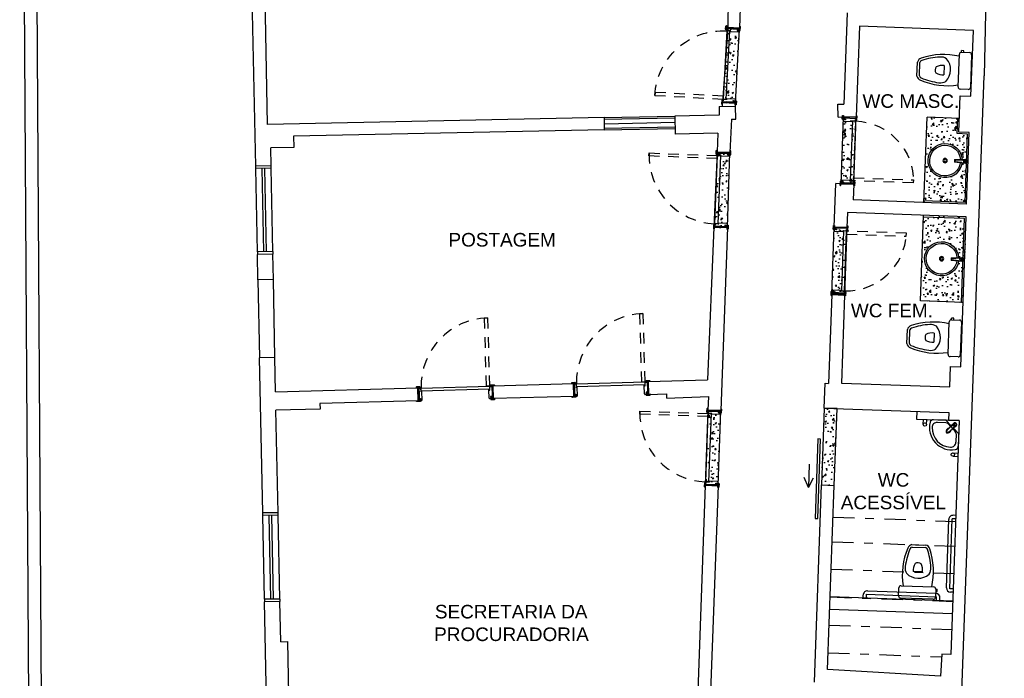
# Model space of a CAD drawing. Header units: inches. Extents: x 340 to 483, y 139 to 177.
# Tile 7 of 16: x 365.98 to 377.51, y 156.45 to 164.16. Entities that reach past the tile are written whole.
import ezdxf

# ---------------------------------------------------------------- set-up
doc = ezdxf.new("R2010")
doc.units = ezdxf.units.IN
doc.header["$LTSCALE"] = 0.1
doc.header["$MEASUREMENT"] = 0
doc.linetypes.add('DASHDOT2', pattern=[0.5, 0.25, -0.125, 0, -0.125])
doc.linetypes.add('DASHED2', pattern=[0.375, 0.25, -0.125])
for name, color, linetype in [('TJ-DRYWALL', 132, 'Continuous'), ('TJ-ESQUADRIA1', 1, 'Continuous'), ('TJ-ESQUADRIA2', 2, 'Continuous'), ('TJ-ESQUADRIAS', 2, 'Continuous'), ('TJ-GRANITOVISTA', 2, 'Continuous'), ('TJ-HACHURA', 8, 'Continuous'), ('TJ-LADEVIDRO', 11, 'Continuous'), ('TJ-LOUCA', 2, 'Continuous'), ('TJ-MOBILIARIOFIXO', 2, 'Continuous'), ('TJ-MOBILIARIOHIDRO', 2, 'Continuous'), ('TJ-PAREDE', 5, 'Continuous'), ('TJ-PAREDECORTE', 5, 'Continuous'), ('TJ-PAREDEMURO', 3, 'Continuous'), ('TJ-PISO', 1, 'Continuous'), ('TJ-PROJECAOACIMA', 1, 'DASHDOT2'), ('TJ-TEXTO03 1PARA100', 3, 'Continuous')]:
    doc.layers.add(name, color=color, linetype=linetype)
doc.styles.add('ARIAL', font='arial.ttf')
doc.linetypes.add('BATTING', pattern='A,0.00254,-2.54,[134,ltypeshp.shx,S=2.54,R=0,X=-2.54,Y=0],-5.08,[134,ltypeshp.shx,S=2.54,R=180,X=2.54,Y=0],-2.54', length=10.16254)
pattern_1 = [(50, (0, 0), (0.179315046, -0.015688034), [0.01875, -0.20625]), (355, (0, 0), (-0.03468783, 0.18804803), [0.015, -0.165]), (100.451444, (0.01494, -0.0013), (0.14462721, 0.17236), [0.01593505, -0.17528553]), (46.1842, (0, 0.05), (0.26681033, -0.04137982), [0.028125, -0.309375]), (96.635635, (0.02223, 0.04655), (0.23366549, 0.24352965), [0.02390259, -0.26292844]), (351.184164, (0, 0.05), (0.23366549, 0.24352965), [0.0225, -0.2475]), (21, (0.025, 0.0375), (0.149226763, -0.100654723), [0.01875, -0.20625]), (326, (0.025, 0.0375), (0.06082883, 0.18128751), [0.015, -0.165]), (71.451445, (0.03744, 0.02911), (0.210055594, 0.08063279), [0.01593505, -0.17528553]), (37.5, (0, 0), (0.003039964, 0.083223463), [0, -0.163, 0, -0.1675, 0, -0.165625]), (7.5, (0, 0), (0.065767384, 0.098602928), [0, -0.0955, 0, -0.15925, 0, -0.063125]), (327.5, (-0.05575, 0), (0.133455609, -0.005638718), [0, -0.0625, 0, -0.195, 0, -0.25875]), (317.5, (-0.08075, 0), (0.145796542, 0.025026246), [0, -0.08125, 0, -0.1295, 0, -0.18375])]

# ---------------------------------------------------------------- blocks, each defined once
blk = doc.blocks.new('porta 80')
at = {"layer": 'TJ-ESQUADRIAS'}
for p, q in [((-0.161, 0.888), (-0.047, 0.888)), ((-0.161, 0.879), (-0.161, 0.888)), ((-0.155, 0.879), (-0.161, 0.879)), ((-0.161, 0.871), (-0.155, 0.871)), ((-0.155, 0.871), (-0.155, 0.879)), ((-0.117, 0.863), (-0.153, 0.863)), ((-0.117, 0.862), (-0.117, 0.863)), ((-0.112, 0.862), (-0.117, 0.862)), ((-0.117, 0.859), (-0.112, 0.859)), ((-0.117, 0.855), (-0.117, 0.859)), ((-0.115, 0.853), (-0.117, 0.855)), ((-0.019, 0.853), (-0.115, 0.853)), ((-0.112, 0.859), (-0.112, 0.862)), ((-0.047, 0.888), (-0.011, 0.888)), ((-0.037, 0.879), (-0.037, 0.871)), ((-0.011, 0.879), (-0.037, 0.879)), ((-0.037, 0.871), (-0.011, 0.871)), ((-0.011, 0.888), (-0.011, 0.879)), ((-0.011, 0.871), (-0.011, 0.861)), ((-0.161, 0.05), (-0.155, 0.05)), ((-0.161, 0.042), (-0.161, 0.033)), ((-0.155, 0.042), (-0.161, 0.042)), ((-0.161, 0.033), (-0.087, 0.033)), ((-0.155, 0.05), (-0.155, 0.042)), ((-0.117, 0.058), (-0.153, 0.058)), ((-0.115, 0.068), (-0.117, 0.066)), ((-0.117, 0.066), (-0.117, 0.062)), ((-0.117, 0.062), (-0.112, 0.062)), ((-0.117, 0.059), (-0.117, 0.058)), ((-0.112, 0.059), (-0.117, 0.059)), ((-0.019, 0.068), (-0.115, 0.068)), ((-0.112, 0.062), (-0.112, 0.059)), ((-0.087, 0.033), (-0.011, 0.033)), ((-0.037, 0.05), (-0.011, 0.05)), ((-0.037, 0.042), (-0.037, 0.05)), ((-0.011, 0.042), (-0.037, 0.042)), ((-0.011, 0.05), (-0.011, 0.06)), ((-0.011, 0.033), (-0.011, 0.042))]:
    blk.add_line(p, q, dxfattribs=at)
at = {"layer": 'TJ-ESQUADRIAS', "color": 1, "linetype": 'DASHED2', "ltscale": 5}
blk.add_lwpolyline([(-0.957, 0.825), (-0.957, 0.86), (-0.157, 0.86), (-0.157, 0.825), (-0.957, 0.825)], dxfattribs=at)
at = {"layer": 'TJ-ESQUADRIAS'}
for points in [[(-0.161, 0.916), (-0.163, 0.913), (-0.164, 0.913), (-0.164, 0.878), (-0.159, 0.878), (-0.156, 0.875), (-0.156, 0.871), (-0.164, 0.871, -0.414214), (-0.172, 0.879), (-0.172, 0.913, -0.414214), (-0.164, 0.921), (-0.161, 0.921)], [(-0.119, 0.854, -0.165409), (-0.121, 0.855, 0.159727), (-0.119, 0.862), (-0.118, 0.862), (-0.118, 0.854)], [(-0.032, 0.878), (-0.035, 0.875), (-0.035, 0.871), (-0.008, 0.871, 0.414214), (0, 0.879), (0, 0.913, 0.414214), (-0.008, 0.921), (-0.011, 0.921), (-0.011, 0.878)], [(-0.161, 0.005), (-0.163, 0.007), (-0.164, 0.007), (-0.164, 0.042), (-0.159, 0.042), (-0.156, 0.045), (-0.156, 0.05), (-0.164, 0.05, 0.414214), (-0.172, 0.042), (-0.172, 0.008, 0.414214), (-0.164, 0), (-0.161, 0)], [(-0.119, 0.067, 0.165409), (-0.121, 0.066, -0.159727), (-0.119, 0.059), (-0.118, 0.059), (-0.118, 0.067)], [(-0.032, 0.042), (-0.035, 0.045), (-0.035, 0.05), (-0.008, 0.05, -0.414214), (0, 0.042), (0, 0.008, -0.414214), (-0.008, 0), (-0.011, 0), (-0.011, 0.042)]]:
    blk.add_lwpolyline(points, format="xyb", close=True, dxfattribs=at)
blk.add_lwpolyline([(-0.157, 0.86), (-0.122, 0.86), (-0.122, 0.06), (-0.157, 0.06), (-0.157, 0.86)], dxfattribs=at)
at = {"layer": 'TJ-ESQUADRIAS', "color": 1, "linetype": 'DASHED2', "ltscale": 5}
blk.add_arc((-0.157, 0.86), 0.8, 180, 270, dxfattribs=at)
at = {"layer": 'TJ-ESQUADRIAS'}
for centre, start, end in [((-0.153, 0.871), 180, 270), ((-0.019, 0.861), 270, 0), ((-0.153, 0.05), 90, 180), ((-0.019, 0.06), 0, 90)]:
    blk.add_arc(centre, 0.008, start, end, dxfattribs=at)
at = {"layer": 'TJ-PAREDECORTE', "linetype": 'Continuous'}
for p, q in [((-0.161, 0.9), (-0.011, 0.9)), ((-0.161, 0.02), (-0.011, 0.02))]:
    blk.add_line(p, q, dxfattribs=at)
blk = doc.blocks.new('Vaso-p01')
at = {"color": 2}
for p, q in [((-0.162, 0), (0.162, 0)), ((-0.1822, -0.077), (-0.1984, -0.077)), ((-0.1984, -0.077), (-0.1984, -0.1012)), ((-0.1822, -0.1012), (-0.1822, -0.0203)), ((0.1823, -0.0203), (0.1823, -0.1012)), ((-0.1822, -0.1012), (-0.1984, -0.1012)), ((0.162, -0.1215), (-0.162, -0.1215)), ((0.0696, -0.5331), (-0.0696, -0.5331)), ((0.0667, -0.5088), (-0.0667, -0.5088))]:
    blk.add_line(p, q, dxfattribs=at)
at = {"color": 1}
blk.add_line((-0.0446, -0.2666), (0.0468, -0.2666), dxfattribs=at)
at = {"color": 2}
for centre, radius, start, end in [((-0.162, -0.0203), 0.0203, 90, 180), ((0.162, -0.0203), 0.0203, 0, 90), ((-0.162, -0.1012), 0.0203, 180, 270), ((0.5429, -0.2525), 0.6971, 169.17089, 200.59024), ((-0.5429, -0.2525), 0.6971, 339.40976, 10.82911), ((0.162, -0.1012), 0.0203, 270, 0), ((-0.0292, -0.3001), 0.0988, 147.44183, 187.67949), ((0, -0.3672), 0.1647, 46.93851, 133.06149), ((0.0292, -0.3001), 0.0988, 352.32051, 32.55817), ((0.5429, -0.2525), 0.6728, 185.18381, 200.88932), ((-0.5429, -0.2525), 0.6728, 339.11068, 354.81619), ((-0.0589, -0.4806), 0.0536, 198.53904, 258.45994), ((-0.0589, -0.4806), 0.0293, 203.71428, 254.36495), ((0.0589, -0.4806), 0.0293, 285.63505, 336.28572), ((0.0589, -0.4806), 0.0536, 281.54006, 341.46096)]:
    blk.add_arc(centre, radius, start, end, dxfattribs=at)
at = {"color": 1}
for centre, radius, start, end in [((0.09, -0.2818), 0.1355, 173.55884, 209.06103), ((-0.0878, -0.2818), 0.1355, 330.93897, 6.44116), ((0.0011, -0.2978), 0.0579, 239.32968, 300.67032)]:
    blk.add_arc(centre, radius, start, end, dxfattribs=at)
blk = doc.blocks.new('pia-padrao')
at = {"color": 2}
for p, q in [((-0.015, -0.111), (-0.025, -0.241)), ((-0.015, -0.111), (0.015, -0.111)), ((0.025, -0.241), (0.015, -0.111))]:
    blk.add_line(p, q, dxfattribs=at)
at = {"color": 1}
for p, q in [((-0.01, -0.116), (-0.015, -0.111)), ((0.01, -0.116), (0.015, -0.111)), ((-0.018, -0.217), (-0.019, -0.223)), ((-0.014, -0.165), (-0.018, -0.217)), ((-0.01, -0.116), (-0.014, -0.165)), ((-0.01, -0.116), (0.01, -0.116)), ((0.017, -0.197), (0.01, -0.116)), ((0.017, -0.197), (0.018, -0.217)), ((0.019, -0.223), (0.018, -0.217))]:
    blk.add_line(p, q, dxfattribs=at)
for p, q in [((0.011, -0.217), (0.019, -0.225)), ((0.019, -0.225), (0.019, -0.223))]:
    blk.add_line(p, q)
at = {"color": 1, "ltscale": 0.5}
for radius in [0.025, 0.015]:
    blk.add_circle((0, 0), radius, dxfattribs=at)
at = {"color": 1}
blk.add_circle((0, -0.235), 0.00643, dxfattribs=at)
at = {"color": 2, "ltscale": 0.5}
for radius, start, end in [(0.2, 276.2442, 263.7558), (0.18, 276.4493, 263.5507)]:
    blk.add_arc((0, 0), radius, start, end, dxfattribs=at)
at = {"color": 1}
for centre, radius, start, end in [((0, -0.235), 0.0218, 150, 180), ((-0.02, -0.216), 0.00893, 275.8635, 354.1365), ((0, -0.235), 0.0218, 90, 120), ((0.008, -0.205), 0.0121, 227.1718, 282.8282), ((0, -0.235), 0.0218, 30, 60), ((0.025, -0.229), 0.00759, 147.0917, 242.9083), ((-0.027, -0.243), 0.00898, 336.1495, 53.8505), ((0, -0.235), 0.0218, 210, 240), ((0.018, -0.254), 0.0075, 86.2973, 183.7027), ((0, -0.235), 0.0218, 330, 0)]:
    blk.add_arc(centre, radius, start, end, dxfattribs=at)
at = {"color": 2}
blk.add_arc((0, -0.235), 0.0256, 192.6804, 347.3196, dxfattribs=at)
blk = doc.blocks.new('porta 70')
at = {"layer": 'TJ-ESQUADRIAS'}
for p, q in [((-0.039, 0.377), (0.035, 0.377)), ((-0.039, 0.368), (-0.039, 0.377)), ((-0.033, 0.368), (-0.039, 0.368)), ((-0.039, 0.36), (-0.033, 0.36)), ((-0.033, 0.36), (-0.033, 0.368)), ((0.005, 0.352), (-0.031, 0.352)), ((0.005, 0.351), (0.005, 0.352)), ((0.01, 0.351), (0.005, 0.351)), ((0.005, 0.348), (0.01, 0.348)), ((0.005, 0.344), (0.005, 0.348)), ((0.01, 0.348), (0.01, 0.351)), ((0.035, 0.377), (0.111, 0.377)), ((0.085, 0.368), (0.085, 0.36)), ((0.111, 0.368), (0.085, 0.368)), ((0.085, 0.36), (0.111, 0.36)), ((0.111, 0.377), (0.111, 0.368)), ((0.111, 0.36), (0.111, 0.35)), ((0.008, 0.342), (0.005, 0.344)), ((0.103, 0.342), (0.008, 0.342)), ((0.008, -0.343), (0.005, -0.345)), ((0.005, -0.345), (0.005, -0.349)), ((0.103, -0.343), (0.008, -0.343)), ((-0.039, -0.361), (-0.033, -0.361)), ((-0.039, -0.369), (-0.039, -0.378)), ((-0.033, -0.369), (-0.039, -0.369)), ((-0.039, -0.378), (0.075, -0.378)), ((-0.033, -0.361), (-0.033, -0.369)), ((0.005, -0.353), (-0.031, -0.353)), ((0.005, -0.349), (0.01, -0.349)), ((0.005, -0.352), (0.005, -0.353)), ((0.01, -0.352), (0.005, -0.352)), ((0.01, -0.349), (0.01, -0.352)), ((0.075, -0.378), (0.111, -0.378)), ((0.085, -0.361), (0.111, -0.361)), ((0.085, -0.369), (0.085, -0.361)), ((0.111, -0.369), (0.085, -0.369)), ((0.111, -0.361), (0.111, -0.351)), ((0.111, -0.378), (0.111, -0.369))]:
    blk.add_line(p, q, dxfattribs=at)
for points in [[(-0.039, 0.404), (-0.041, 0.402), (-0.042, 0.402), (-0.042, 0.367), (-0.037, 0.367), (-0.034, 0.364), (-0.034, 0.36), (-0.042, 0.36, -0.414214), (-0.05, 0.368), (-0.05, 0.402, -0.414214), (-0.042, 0.41), (-0.039, 0.41)], [(0.003, 0.343, -0.165409), (0.002, 0.344, 0.159727), (0.003, 0.351), (0.004, 0.351), (0.004, 0.343)], [(0.09, 0.367), (0.087, 0.364), (0.087, 0.36), (0.114, 0.36, 0.414214), (0.122, 0.368), (0.122, 0.402, 0.414214), (0.114, 0.41), (0.111, 0.41), (0.111, 0.367)], [(0.003, -0.344, 0.165409), (0.002, -0.345, -0.159727), (0.003, -0.352), (0.004, -0.352), (0.004, -0.344)], [(-0.039, -0.406), (-0.041, -0.404), (-0.042, -0.404), (-0.042, -0.369), (-0.037, -0.369), (-0.034, -0.366), (-0.034, -0.361), (-0.042, -0.361, 0.414214), (-0.05, -0.369), (-0.05, -0.403, 0.414214), (-0.042, -0.411), (-0.039, -0.411)], [(0.09, -0.369), (0.087, -0.366), (0.087, -0.361), (0.114, -0.361, -0.414214), (0.122, -0.369), (0.122, -0.403, -0.414214), (0.114, -0.411), (0.111, -0.411), (0.111, -0.369)]]:
    blk.add_lwpolyline(points, format="xyb", close=True, dxfattribs=at)
blk.add_lwpolyline([(-0.035, -0.35), (0, -0.35), (0, 0.35), (-0.035, 0.35), (-0.035, -0.35)], dxfattribs=at)
at = {"layer": 'TJ-ESQUADRIAS', "color": 1, "linetype": 'DASHED2', "ltscale": 5}
blk.add_lwpolyline([(-0.735, -0.315), (-0.735, -0.35), (-0.035, -0.35), (-0.035, -0.315), (-0.735, -0.315)], dxfattribs=at)
blk.add_arc((-0.035, -0.35), 0.7, 90, 180, dxfattribs=at)
at = {"layer": 'TJ-ESQUADRIAS'}
for centre, start, end in [((-0.031, 0.36), 180, 270), ((0.103, 0.35), 270, 0), ((0.103, -0.351), 0, 90), ((-0.031, -0.361), 90, 180)]:
    blk.add_arc(centre, 0.008, start, end, dxfattribs=at)
at = {"layer": 'TJ-PAREDECORTE', "linetype": 'Continuous'}
for p, q in [((-0.039, 0.389), (0.111, 0.389)), ((-0.039, -0.391), (0.111, -0.391))]:
    blk.add_line(p, q, dxfattribs=at)
blk = doc.blocks.new('Lav-p01c')
at = {"color": 2}
for p, q in [((0, 0), (-0.3, 0)), ((-0.156, 0), (-0.091, -0.065)), ((0, 0), (0, -0.3)), ((-0.156, -0.03), (-0.255, -0.03)), ((-0.128, -0.042), (-0.098, -0.072)), ((-0.072, -0.098), (-0.042, -0.128)), ((-0.065, -0.091), (0, -0.156)), ((-0.03, -0.156), (-0.03, -0.255))]:
    blk.add_line(p, q, dxfattribs=at)
for points in [[(-0.06, -0.38), (0, -0.38)], [(-0.06, -0.42), (0, -0.42)]]:
    blk.add_lwpolyline(points, dxfattribs=at)
for centre, radius, start, end in [((-0.086, -0.086), 0.259, 168.0038, 281.9962), ((-0.3, -0.04), 0.04, 90, 168.0038), ((-0.255, -0.09), 0.06, 90, 181.516), ((-0.086, -0.086), 0.229, 181.516, 268.484), ((-0.156, -0.07), 0.04, 45, 90), ((-0.07, -0.156), 0.04, 0, 45), ((-0.09, -0.255), 0.06, 268.484, 0), ((-0.04, -0.3), 0.04, 281.9962, 0)]:
    blk.add_arc(centre, radius, start, end, dxfattribs=at)
at = {"color": 1}
for radius, start, end in [(0.025, 86.6762, 189.2121), (0.02, 99.3973, 176.491), (0.025, 260.8339, 3.3236), (0.02, 273.5094, 350.6024)]:
    blk.add_arc((-0.12, -0.12), radius, start, end, dxfattribs=at)
at = {"layer": 'TJ-MOBILIARIOHIDRO', "color": 1}
for p, q in [((-0.145, -0.125), (-0.092, -0.066)), ((-0.066, -0.092), (-0.121, -0.142)), ((-0.092, -0.066), (-0.078, -0.05)), ((-0.092, -0.068), (-0.092, -0.068)), ((-0.09, -0.07), (-0.092, -0.068)), ((-0.088, -0.064), (-0.09, -0.066)), ((-0.09, -0.066), (-0.09, -0.067)), ((-0.09, -0.067), (-0.089, -0.067)), ((-0.081, -0.057), (-0.085, -0.06)), ((-0.084, -0.059), (-0.075, -0.05)), ((-0.078, -0.05), (-0.073, -0.045)), ((-0.074, -0.048), (-0.075, -0.05)), ((-0.074, -0.046), (-0.065, -0.036)), ((-0.074, -0.046), (-0.074, -0.045)), ((-0.073, -0.049), (-0.061, -0.048)), ((-0.072, -0.048), (-0.073, -0.049)), ((-0.072, -0.048), (-0.068, -0.048)), ((-0.068, -0.092), (-0.07, -0.09)), ((-0.068, -0.048), (-0.064, -0.047)), ((-0.068, -0.092), (-0.068, -0.092)), ((-0.067, -0.089), (-0.067, -0.09)), ((-0.067, -0.09), (-0.066, -0.09)), ((-0.05, -0.078), (-0.066, -0.092)), ((-0.066, -0.09), (-0.064, -0.088)), ((-0.064, -0.047), (-0.06, -0.047)), ((-0.061, -0.048), (-0.06, -0.047)), ((-0.06, -0.085), (-0.057, -0.081)), ((-0.058, -0.048), (-0.059, -0.049)), ((-0.059, -0.049), (-0.05, -0.058)), ((-0.058, -0.048), (-0.055, -0.05)), ((-0.049, -0.074), (-0.057, -0.083)), ((-0.057, -0.083), (-0.056, -0.082)), ((-0.057, -0.083), (-0.056, -0.082)), ((-0.048, -0.073), (-0.056, -0.082)), ((-0.056, -0.082), (-0.056, -0.082)), ((-0.055, -0.05), (-0.051, -0.054)), ((-0.053, -0.062), (-0.053, -0.062)), ((-0.051, -0.054), (-0.049, -0.056)), ((-0.05, -0.058), (-0.049, -0.056)), ((-0.05, -0.078), (-0.046, -0.074)), ((-0.048, -0.059), (-0.049, -0.06)), ((-0.049, -0.06), (-0.048, -0.072)), ((-0.048, -0.073), (-0.049, -0.074)), ((-0.048, -0.059), (-0.048, -0.062)), ((-0.048, -0.062), (-0.047, -0.067)), ((-0.048, -0.072), (-0.047, -0.071)), ((-0.047, -0.067), (-0.047, -0.071)), ((-0.046, -0.074), (-0.045, -0.073)), ((-0.036, -0.065), (-0.045, -0.074)), ((-0.145, -0.125), (-0.146, -0.125)), ((-0.146, -0.125), (-0.146, -0.125)), ((-0.145, -0.125), (-0.142, -0.121)), ((-0.145, -0.144), (-0.144, -0.145)), ((-0.145, -0.144), (-0.145, -0.145)), ((-0.145, -0.145), (-0.145, -0.145)), ((-0.145, -0.145), (-0.145, -0.145)), ((-0.144, -0.145), (-0.145, -0.145)), ((-0.145, -0.145), (-0.145, -0.145)), ((-0.14, -0.141), (-0.141, -0.14)), ((-0.139, -0.138), (-0.138, -0.139)), ((-0.125, -0.145), (-0.121, -0.142)), ((-0.125, -0.146), (-0.125, -0.145)), ((-0.125, -0.146), (-0.125, -0.146))]:
    blk.add_line(p, q, dxfattribs=at)
at = {"layer": 'TJ-MOBILIARIOHIDRO', "color": 2, "ltscale": 0.04}
for points in [[(-0.42, -0.06), (-0.42, 0)], [(-0.38, -0.06), (-0.38, 0)]]:
    blk.add_lwpolyline(points, dxfattribs=at)
at = {"layer": 'TJ-MOBILIARIOHIDRO', "color": 1}
for points in [[(-0.092, -0.068, 0), (-0.097, -0.074, 0), (-0.119, -0.098, 0), (-0.14, -0.121, 0)], [(-0.121, -0.14, 0), (-0.098, -0.119, 0), (-0.074, -0.097, 0), (-0.068, -0.092, 0)], [(-0.092, -0.068, 0), (-0.091, -0.067, 0), (-0.09, -0.067, 0), (-0.09, -0.066, 0)], [(-0.086, -0.061, 0), (-0.087, -0.062, 0), (-0.087, -0.063, 0), (-0.088, -0.064, 0), (-0.088, -0.065, 0), (-0.088, -0.066, 0), (-0.089, -0.066, 0), (-0.089, -0.067, 0), (-0.089, -0.068, 0), (-0.089, -0.069, 0), (-0.09, -0.07, 0), (-0.09, -0.071, 0), (-0.09, -0.072, 0), (-0.09, -0.073, 0), (-0.09, -0.074, 0), (-0.089, -0.075, 0), (-0.089, -0.076, 0), (-0.089, -0.077, 0), (-0.089, -0.078, 0), (-0.088, -0.079, 0), (-0.088, -0.08, 0), (-0.087, -0.08, 0), (-0.087, -0.081, 0), (-0.086, -0.082, 0), (-0.086, -0.083, 0), (-0.085, -0.084, 0), (-0.085, -0.084, 0), (-0.084, -0.085, 0), (-0.083, -0.086, 0), (-0.082, -0.086, 0), (-0.082, -0.087, 0), (-0.081, -0.087, 0), (-0.08, -0.088, 0), (-0.079, -0.088, 0), (-0.078, -0.089, 0), (-0.077, -0.089, 0), (-0.076, -0.089, 0), (-0.075, -0.089, 0), (-0.074, -0.09, 0), (-0.073, -0.09, 0), (-0.072, -0.09, 0), (-0.071, -0.09, 0), (-0.07, -0.09, 0), (-0.069, -0.09, 0), (-0.069, -0.089, 0), (-0.068, -0.089, 0), (-0.067, -0.089, 0), (-0.066, -0.089, 0), (-0.065, -0.088, 0), (-0.064, -0.088, 0), (-0.063, -0.087, 0), (-0.062, -0.087, 0), (-0.062, -0.086, 0), (-0.061, -0.086, 0)], [(-0.086, -0.061, 0), (-0.085, -0.06, 0)], [(-0.083, -0.059, 0), (-0.085, -0.06, 0)], [(-0.084, -0.059, 0), (-0.084, -0.059, 0), (-0.084, -0.059, 0)], [(-0.057, -0.065, 0), (-0.058, -0.063, 0), (-0.06, -0.061, 0), (-0.062, -0.059, 0), (-0.064, -0.058, 0), (-0.066, -0.056, 0), (-0.069, -0.056, 0), (-0.071, -0.055, 0), (-0.074, -0.055, 0), (-0.076, -0.055, 0), (-0.079, -0.056, 0), (-0.081, -0.057, 0), (-0.083, -0.059, 0)], [(-0.053, -0.062, 0), (-0.055, -0.06, 0), (-0.056, -0.058, 0), (-0.058, -0.056, 0), (-0.061, -0.054, 0), (-0.063, -0.053, 0), (-0.065, -0.052, 0), (-0.068, -0.052, 0), (-0.071, -0.052, 0), (-0.073, -0.052, 0), (-0.076, -0.053, 0), (-0.078, -0.054, 0), (-0.08, -0.055, 0), (-0.081, -0.057, 0)], [(-0.075, -0.05, 0), (-0.075, -0.049, 0), (-0.075, -0.049, 0), (-0.074, -0.049, 0), (-0.074, -0.049, 0), (-0.073, -0.049, 0)], [(-0.075, -0.05, 0), (-0.075, -0.05, 0)], [(-0.072, -0.048, 0), (-0.073, -0.048, 0), (-0.073, -0.048, 0), (-0.073, -0.048, 0), (-0.073, -0.048, 0), (-0.074, -0.048, 0), (-0.074, -0.048, 0), (-0.074, -0.048, 0), (-0.074, -0.048, 0)], [(-0.073, -0.047, 0), (-0.072, -0.046, 0), (-0.071, -0.046, 0), (-0.069, -0.045, 0), (-0.068, -0.045, 0), (-0.066, -0.045, 0), (-0.065, -0.045, 0), (-0.063, -0.045, 0), (-0.062, -0.045, 0), (-0.06, -0.046, 0), (-0.059, -0.046, 0), (-0.057, -0.047, 0), (-0.056, -0.047, 0), (-0.055, -0.048, 0), (-0.053, -0.049, 0), (-0.052, -0.05, 0), (-0.051, -0.051, 0), (-0.05, -0.052, 0), (-0.049, -0.053, 0), (-0.048, -0.055, 0), (-0.047, -0.056, 0), (-0.047, -0.057, 0), (-0.046, -0.059, 0), (-0.046, -0.06, 0), (-0.045, -0.062, 0), (-0.045, -0.063, 0), (-0.045, -0.065, 0), (-0.045, -0.066, 0), (-0.045, -0.068, 0), (-0.045, -0.069, 0), (-0.046, -0.071, 0), (-0.046, -0.072, 0), (-0.047, -0.073, 0)], [(-0.07, -0.052, 0), (-0.068, -0.051, 0), (-0.065, -0.051, 0), (-0.063, -0.052, 0), (-0.06, -0.053, 0), (-0.058, -0.054, 0), (-0.056, -0.055, 0), (-0.055, -0.057, 0), (-0.053, -0.059, 0), (-0.052, -0.062, 0), (-0.052, -0.064, 0), (-0.051, -0.066, 0), (-0.051, -0.069, 0), (-0.052, -0.07, 0)], [(-0.068, -0.092, 0), (-0.067, -0.091, 0), (-0.067, -0.09, 0), (-0.066, -0.09, 0)], [(-0.065, -0.036, 0), (-0.063, -0.035, 0), (-0.062, -0.034, 0), (-0.06, -0.033, 0), (-0.058, -0.032, 0), (-0.056, -0.031, 0), (-0.055, -0.031, 0), (-0.053, -0.03, 0), (-0.051, -0.03, 0), (-0.049, -0.03, 0), (-0.047, -0.03, 0), (-0.045, -0.031, 0), (-0.043, -0.031, 0), (-0.041, -0.032, 0), (-0.039, -0.033, 0), (-0.037, -0.034, 0), (-0.036, -0.036, 0), (-0.034, -0.037, 0), (-0.033, -0.039, 0), (-0.032, -0.041, 0), (-0.031, -0.043, 0), (-0.031, -0.045, 0), (-0.03, -0.047, 0), (-0.03, -0.049, 0), (-0.03, -0.051, 0), (-0.03, -0.053, 0), (-0.031, -0.055, 0), (-0.031, -0.056, 0), (-0.032, -0.058, 0), (-0.033, -0.06, 0), (-0.034, -0.062, 0), (-0.035, -0.063, 0), (-0.036, -0.065, 0)], [(-0.053, -0.062, 0), (-0.054, -0.061, 0), (-0.054, -0.06, 0), (-0.055, -0.059, 0), (-0.055, -0.058, 0), (-0.056, -0.057, 0), (-0.057, -0.057, 0), (-0.058, -0.056, 0), (-0.059, -0.055, 0), (-0.06, -0.054, 0), (-0.061, -0.054, 0), (-0.062, -0.053, 0), (-0.062, -0.053, 0)], [(-0.061, -0.048, 0), (-0.061, -0.048, 0), (-0.06, -0.049, 0), (-0.06, -0.049, 0), (-0.059, -0.049, 0), (-0.059, -0.049, 0)], [(-0.06, -0.085, 0), (-0.061, -0.086, 0)], [(-0.06, -0.047, 0), (-0.06, -0.047, 0), (-0.06, -0.047, 0), (-0.059, -0.047, 0), (-0.059, -0.047, 0), (-0.059, -0.048, 0), (-0.058, -0.048, 0), (-0.058, -0.048, 0), (-0.058, -0.048, 0)], [(-0.059, -0.083, 0), (-0.06, -0.085, 0)], [(-0.059, -0.083, 0), (-0.057, -0.081, 0), (-0.056, -0.079, 0), (-0.055, -0.076, 0), (-0.055, -0.074, 0), (-0.055, -0.071, 0), (-0.056, -0.069, 0), (-0.056, -0.066, 0), (-0.057, -0.065, 0)], [(-0.057, -0.083, 0), (-0.058, -0.083, 0), (-0.058, -0.084, 0), (-0.058, -0.084, 0), (-0.059, -0.084, 0)], [(-0.057, -0.081, 0), (-0.055, -0.079, 0), (-0.054, -0.077, 0), (-0.053, -0.075, 0), (-0.052, -0.072, 0), (-0.052, -0.07, 0), (-0.052, -0.067, 0), (-0.052, -0.065, 0), (-0.053, -0.062, 0), (-0.053, -0.062, 0)], [(-0.057, -0.083, 0), (-0.057, -0.083, 0)], [(-0.05, -0.058, 0), (-0.05, -0.058, 0), (-0.049, -0.058, 0), (-0.049, -0.059, 0), (-0.049, -0.059, 0), (-0.049, -0.06, 0)], [(-0.049, -0.056, 0), (-0.049, -0.057, 0), (-0.048, -0.057, 0), (-0.048, -0.057, 0), (-0.048, -0.057, 0), (-0.048, -0.058, 0), (-0.048, -0.058, 0), (-0.048, -0.058, 0), (-0.048, -0.059, 0)], [(-0.048, -0.072, 0), (-0.048, -0.072, 0), (-0.048, -0.073, 0), (-0.049, -0.073, 0), (-0.049, -0.074, 0), (-0.049, -0.074, 0)], [(-0.047, -0.071, 0), (-0.047, -0.071, 0), (-0.047, -0.071, 0), (-0.047, -0.072, 0), (-0.047, -0.072, 0), (-0.047, -0.072, 0), (-0.048, -0.072, 0), (-0.048, -0.073, 0), (-0.048, -0.073, 0)], [(-0.146, -0.125, 0), (-0.146, -0.125, 0), (-0.146, -0.126, 0), (-0.147, -0.127, 0), (-0.147, -0.127, 0), (-0.148, -0.128, 0), (-0.148, -0.128, 0), (-0.148, -0.128, 0), (-0.148, -0.129, 0), (-0.148, -0.129, 0), (-0.148, -0.129, 0), (-0.148, -0.129, 0), (-0.148, -0.13, 0), (-0.149, -0.131, 0), (-0.149, -0.132, 0), (-0.149, -0.133, 0), (-0.149, -0.134, 0), (-0.149, -0.135, 0), (-0.149, -0.136, 0), (-0.149, -0.137, 0), (-0.149, -0.138, 0), (-0.148, -0.139, 0), (-0.148, -0.14, 0), (-0.147, -0.141, 0), (-0.147, -0.142, 0), (-0.146, -0.143, 0), (-0.146, -0.144, 0), (-0.145, -0.144, 0)], [(-0.148, -0.128, 0), (-0.148, -0.128, 0), (-0.148, -0.129, 0), (-0.149, -0.13, 0), (-0.149, -0.131, 0), (-0.149, -0.132, 0), (-0.149, -0.133, 0), (-0.149, -0.134, 0), (-0.149, -0.135, 0), (-0.149, -0.136, 0), (-0.149, -0.136, 0), (-0.149, -0.137, 0), (-0.149, -0.137, 0), (-0.149, -0.138, 0), (-0.149, -0.138, 0), (-0.149, -0.138, 0), (-0.149, -0.139, 0), (-0.148, -0.14, 0), (-0.148, -0.14, 0), (-0.148, -0.141, 0), (-0.147, -0.141, 0), (-0.147, -0.142, 0), (-0.147, -0.143, 0), (-0.146, -0.143, 0), (-0.146, -0.144, 0), (-0.145, -0.145, 0)], [(-0.146, -0.125, 0), (-0.146, -0.126, 0), (-0.147, -0.127, 0), (-0.147, -0.127, 0), (-0.148, -0.128, 0)], [(-0.141, -0.14, 0), (-0.141, -0.139, 0), (-0.142, -0.138, 0), (-0.143, -0.137, 0), (-0.143, -0.136, 0), (-0.144, -0.135, 0), (-0.144, -0.134, 0), (-0.145, -0.133, 0), (-0.145, -0.132, 0), (-0.145, -0.13, 0), (-0.145, -0.129, 0), (-0.145, -0.128, 0), (-0.145, -0.127, 0), (-0.145, -0.126, 0), (-0.144, -0.125, 0), (-0.144, -0.124, 0), (-0.143, -0.123, 0), (-0.143, -0.122, 0), (-0.143, -0.122, 0), (-0.142, -0.121, 0), (-0.142, -0.121, 0)], [(-0.144, -0.145, 0), (-0.144, -0.146, 0), (-0.143, -0.146, 0), (-0.142, -0.147, 0), (-0.141, -0.147, 0), (-0.14, -0.148, 0), (-0.139, -0.148, 0), (-0.138, -0.149, 0), (-0.137, -0.149, 0), (-0.136, -0.149, 0), (-0.135, -0.149, 0), (-0.134, -0.149, 0), (-0.133, -0.149, 0), (-0.132, -0.149, 0), (-0.131, -0.149, 0), (-0.13, -0.148, 0), (-0.129, -0.148, 0), (-0.129, -0.148, 0), (-0.129, -0.148, 0), (-0.128, -0.148, 0), (-0.128, -0.148, 0), (-0.128, -0.147, 0), (-0.127, -0.147, 0), (-0.127, -0.147, 0), (-0.126, -0.146, 0), (-0.125, -0.146, 0), (-0.125, -0.146, 0)], [(-0.145, -0.145, 0), (-0.144, -0.146, 0), (-0.143, -0.146, 0), (-0.143, -0.147, 0), (-0.142, -0.147, 0), (-0.141, -0.147, 0), (-0.141, -0.148, 0), (-0.14, -0.148, 0), (-0.14, -0.148, 0), (-0.139, -0.148, 0), (-0.139, -0.149, 0), (-0.139, -0.149, 0), (-0.138, -0.149, 0), (-0.138, -0.149, 0), (-0.137, -0.149, 0), (-0.137, -0.149, 0), (-0.136, -0.149, 0), (-0.135, -0.149, 0), (-0.134, -0.149, 0), (-0.133, -0.149, 0), (-0.132, -0.149, 0), (-0.131, -0.149, 0), (-0.13, -0.149, 0), (-0.129, -0.148, 0), (-0.128, -0.148, 0), (-0.128, -0.147, 0), (-0.127, -0.147, 0)], [(-0.14, -0.121, 0), (-0.141, -0.122, 0), (-0.141, -0.122, 0), (-0.141, -0.123, 0), (-0.142, -0.123, 0), (-0.142, -0.124, 0), (-0.143, -0.125, 0), (-0.143, -0.126, 0), (-0.143, -0.126, 0), (-0.143, -0.127, 0), (-0.143, -0.128, 0), (-0.143, -0.129, 0), (-0.143, -0.13, 0), (-0.143, -0.131, 0), (-0.143, -0.132, 0), (-0.143, -0.133, 0), (-0.142, -0.134, 0), (-0.142, -0.135, 0), (-0.141, -0.136, 0), (-0.141, -0.136, 0), (-0.14, -0.137, 0), (-0.139, -0.138, 0)], [(-0.121, -0.142, 0), (-0.121, -0.142, 0), (-0.122, -0.143, 0), (-0.123, -0.144, 0), (-0.124, -0.144, 0), (-0.126, -0.145, 0), (-0.127, -0.145, 0), (-0.127, -0.145, 0), (-0.128, -0.145, 0), (-0.129, -0.145, 0), (-0.13, -0.145, 0), (-0.131, -0.145, 0), (-0.132, -0.145, 0), (-0.133, -0.145, 0), (-0.135, -0.144, 0), (-0.136, -0.144, 0), (-0.137, -0.143, 0), (-0.138, -0.142, 0), (-0.138, -0.142, 0), (-0.139, -0.142, 0), (-0.139, -0.141, 0), (-0.14, -0.141, 0)], [(-0.138, -0.139, 0), (-0.138, -0.14, 0), (-0.137, -0.14, 0), (-0.137, -0.14, 0), (-0.136, -0.141, 0), (-0.135, -0.141, 0), (-0.135, -0.142, 0), (-0.134, -0.142, 0), (-0.133, -0.143, 0), (-0.132, -0.143, 0), (-0.131, -0.143, 0), (-0.13, -0.143, 0), (-0.129, -0.143, 0), (-0.129, -0.143, 0), (-0.128, -0.143, 0), (-0.127, -0.143, 0), (-0.127, -0.143, 0), (-0.126, -0.143, 0), (-0.125, -0.143, 0), (-0.125, -0.142, 0), (-0.124, -0.142, 0), (-0.124, -0.142, 0), (-0.123, -0.142, 0), (-0.122, -0.141, 0), (-0.121, -0.14, 0)], [(-0.127, -0.147, 0), (-0.127, -0.147, 0), (-0.126, -0.147, 0), (-0.126, -0.146, 0), (-0.125, -0.146, 0)]]:
    blk.add_polyline3d(points, dxfattribs=at)
blk.add_polyline3d([(-0.062, -0.084, 0), (-0.06, -0.082, 0), (-0.059, -0.08, 0), (-0.058, -0.078, 0), (-0.057, -0.075, 0), (-0.057, -0.073, 0), (-0.058, -0.07, 0), (-0.058, -0.068, 0), (-0.059, -0.066, 0), (-0.061, -0.063, 0), (-0.062, -0.062, 0), (-0.064, -0.06, 0), (-0.066, -0.059, 0), (-0.069, -0.058, 0), (-0.071, -0.057, 0), (-0.074, -0.057, 0), (-0.076, -0.058, 0), (-0.078, -0.058, 0), (-0.081, -0.059, 0), (-0.083, -0.061, 0), (-0.084, -0.062, 0), (-0.086, -0.064, 0), (-0.087, -0.066, 0), (-0.088, -0.069, 0), (-0.088, -0.071, 0), (-0.088, -0.074, 0), (-0.088, -0.076, 0), (-0.087, -0.078, 0), (-0.086, -0.081, 0), (-0.084, -0.083, 0), (-0.082, -0.084, 0), (-0.08, -0.086, 0), (-0.078, -0.087, 0), (-0.076, -0.088, 0), (-0.073, -0.088, 0), (-0.071, -0.088, 0), (-0.068, -0.088, 0), (-0.066, -0.087, 0), (-0.064, -0.086, 0), (-0.062, -0.084, 0)], close=True, dxfattribs=at)
at = {"layer": 'TJ-MOBILIARIOHIDRO', "color": 3, "ltscale": 0.04}
for centre in [(-0.4, -0.06), (-0.06, -0.4)]:
    blk.add_circle(centre, 0.02, dxfattribs=at)
at = {"layer": 'TJ-MOBILIARIOHIDRO', "color": 1}
for centre, radius, start, end in [((-0.067, -0.06), 0.0143, 114.4837, 137.9102), ((-0.051, -0.051), 0.023, 45, 164.2664), ((-0.051, -0.051), 0.0214, 45, 155.3511), ((-0.066, -0.065), 0.0178, 84.145, 99.305), ((-0.066, -0.066), 0.0185, 38.9138, 55.9491), ((-0.06, -0.067), 0.0143, 312.0838, 335.5202), ((-0.065, -0.066), 0.0179, 355.4931, 11.0535), ((-0.051, -0.051), 0.023, 285.7336, 315), ((-0.051, -0.051), 0.0214, 294.6834, 45), ((-0.051, -0.051), 0.023, 315, 45)]:
    blk.add_arc(centre, radius, start, end, dxfattribs=at)

msp = doc.modelspace()

# ---------------------------------------------------------------- hatches: boundary and pattern name
at = {"layer": 'TJ-HACHURA'}
h = msp.add_hatch(dxfattribs=at)
h.set_pattern_fill('AR-CONC', color=8, scale=0.025)
h.set_pattern_definition(pattern_1)
h.paths.add_polyline_path([(374.411, 164.058), (374.276, 164.066), (374.213, 163.188), (374.363, 163.18)])
h = msp.add_hatch(dxfattribs=at)
h.set_pattern_fill('AR-CONC', color=8, scale=0.025)
h.set_pattern_definition(pattern_1)
h.paths.add_polyline_path([(375.599, 162.237), (375.749, 162.231), (375.777, 163.021), (375.627, 163.018)])
at = {"layer": 'TJ-HACHURA', "linetype": 'Continuous'}
h = msp.add_hatch(dxfattribs=at)
h.set_pattern_fill('AR-CONC', color=8, scale=0.025)
h.set_pattern_definition(pattern_1)
h.paths.add_polyline_path([(377.068, 162.478, -0.096399), (377.059, 162.474), (377.017, 162.479, -18.333575), (377.019, 162.523), (377.061, 162.524, -0.096399), (377.07, 162.52), (377.081, 162.819), (376.961, 162.823), (376.967, 163.003), (376.607, 163.016), (376.572, 162.037), (377.052, 162.019)])
at = {"layer": 'TJ-HACHURA'}
h = msp.add_hatch(dxfattribs=at)
h.set_pattern_fill('AR-CONC', color=8, scale=0.025)
h.set_pattern_definition(pattern_1)
h.paths.add_polyline_path([(374.3, 162.602), (374.15, 162.608), (374.112, 161.73), (374.269, 161.723)])
at = {"layer": 'TJ-HACHURA', "linetype": 'Continuous'}
h = msp.add_hatch(dxfattribs=at)
h.set_pattern_fill('AR-CONC', color=8, scale=0.025)
h.set_pattern_definition(pattern_1)
h.paths.add_polyline_path([(377.066, 161.849), (376.566, 161.867), (376.53, 160.867), (377.029, 160.849)])
h.paths.add_polyline_path([(376.977, 161.373), (377.019, 161.374, -0.8), (377.018, 161.324), (376.976, 161.329, -18.333575)], flags=16)
h.paths.add_polyline_path([(376.889, 161.369), (376.894, 161.364), (376.943, 161.366), (376.996, 161.368), (377.003, 161.369, -0.35117), (376.994, 161.361, 0.131652), (376.991, 161.35, -0.247736), (376.994, 161.339), (377.001, 161.331), (377, 161.331), (376.994, 161.332), (376.974, 161.334), (376.893, 161.343), (376.888, 161.339)], flags=0)
h.paths.add_polyline_path([(376.803, 161.358, -1), (376.753, 161.358, -1)], flags=0)
h.paths.add_polyline_path([(376.793, 161.358, -1), (376.763, 161.358, -1)], flags=0)
h.paths.add_polyline_path([(377.019, 161.349, -1), (377.006, 161.349, -1)], flags=0)
at = {"layer": 'TJ-HACHURA'}
h = msp.add_hatch(dxfattribs=at)
h.set_pattern_fill('AR-CONC', color=8, scale=0.025)
h.set_pattern_definition(pattern_1)
h.paths.add_polyline_path([(375.492, 160.94), (375.52, 161.729), (375.67, 161.724), (375.642, 160.935)])
h = msp.add_hatch(dxfattribs=at)
h.set_pattern_fill('AR-CONC', color=8, scale=0.025)
h.set_pattern_definition(pattern_1)
edge = h.paths.add_edge_path()
edge.add_line((374.192, 159.583), (374.042, 159.589))
edge.add_line((374.042, 159.589), (374.01, 158.709))
edge.add_line((374.01, 158.709), (374.16, 158.705))
edge.add_line((374.16, 158.705), (374.192, 159.583))
h = msp.add_hatch(dxfattribs=at)
h.set_pattern_fill('AR-CONC', color=8, scale=0.025)
h.set_pattern_definition(pattern_1)
h.paths.add_polyline_path([(375.404, 159.612), (375.371, 158.713), (375.521, 158.707), (375.554, 159.607)])

# ---------------------------------------------------------------- linework, layer by layer
at = {"layer": 'TJ-DRYWALL'}
for p, q in [((372.826, 163.012), (373.655, 163.028)), ((372.826, 162.992), (373.656, 163.008)), ((372.828, 162.887), (373.658, 162.903)), ((372.828, 162.867), (373.658, 162.883))]:
    msp.add_line(p, q, dxfattribs=at)
at = {"layer": 'TJ-ESQUADRIA1'}
for p, q in [((368.767, 161.439), (368.747, 162.414)), ((368.946, 161.443), (368.927, 162.418)), ((368.849, 157.374), (368.829, 158.354)), ((369.029, 157.377), (369.009, 158.357))]:
    msp.add_line(p, q, dxfattribs=at)
at = {"layer": 'TJ-ESQUADRIA2'}
for p, q in [((368.747, 162.414), (368.746, 162.444)), ((368.927, 162.418), (368.747, 162.414)), ((368.842, 161.441), (368.822, 162.415)), ((368.872, 161.441), (368.852, 162.416)), ((368.927, 162.418), (368.926, 162.448)), ((368.946, 161.443), (368.767, 161.439)), ((368.767, 161.439), (368.767, 161.409)), ((368.946, 161.443), (368.947, 161.413)), ((368.829, 158.354), (368.828, 158.384)), ((369.009, 158.357), (368.829, 158.354)), ((368.924, 157.375), (368.904, 158.355)), ((368.954, 157.376), (368.934, 158.356)), ((369.009, 158.357), (369.008, 158.387)), ((369.029, 157.377), (368.849, 157.374)), ((369.029, 157.377), (369.029, 157.347)), ((368.849, 157.374), (368.849, 157.344))]:
    msp.add_line(p, q, dxfattribs=at)
at = {"layer": 'TJ-ESQUADRIA2', "color": 1, "linetype": 'Continuous'}
for p, q in [((375.227, 158.955), (375.218, 158.684)), ((375.218, 158.684), (375.167, 158.8)), ((375.218, 158.684), (375.276, 158.796))]:
    msp.add_line(p, q, dxfattribs=at)
at = {"layer": 'TJ-ESQUADRIA2', "linetype": 'Continuous'}
msp.add_lwpolyline([(375.297, 158.32), (375.327, 158.319), (375.36, 159.249), (375.33, 159.25)], close=True, dxfattribs=at)
at = {"layer": 'TJ-GRANITOVISTA'}
for p, q in [((376.571, 162.017), (376.607, 163.016)), ((376.987, 163.002), (376.607, 163.016)), ((376.53, 160.867), (376.566, 161.867)), ((377.029, 160.849), (376.53, 160.867))]:
    msp.add_line(p, q, dxfattribs=at)
at = {"layer": 'TJ-GRANITOVISTA', "color": 3}
for p, q in [((376.961, 162.823), (376.967, 163.003)), ((376.967, 163.003), (376.987, 163.002)), ((377.081, 162.819), (376.961, 162.823)), ((377.052, 162.019), (377.081, 162.819)), ((376.572, 162.037), (376.571, 162.017)), ((377.052, 162.019), (376.572, 162.037)), ((376.565, 161.847), (376.566, 161.867)), ((377.045, 161.829), (376.565, 161.847)), ((377.009, 160.85), (377.045, 161.829)), ((377.009, 160.85), (377.029, 160.849))]:
    msp.add_line(p, q, dxfattribs=at)
at = {"layer": 'TJ-LADEVIDRO', "linetype": 'BATTING', "ltscale": 0.02}
msp.add_line((372.827, 162.939), (373.657, 162.956), dxfattribs=at)
at = {"layer": 'TJ-MOBILIARIOHIDRO', "ltscale": 0.04}
for p, q in [((376.834, 157.509), (376.862, 158.309)), ((376.873, 157.498), (376.903, 158.317)), ((375.9, 157.433), (376.72, 157.403)), ((375.912, 157.473), (376.711, 157.444))]:
    msp.add_line(p, q, dxfattribs=at)
at = {"layer": 'TJ-MOBILIARIOHIDRO'}
for p, q in [((376.943, 158.316), (376.903, 158.317)), ((376.944, 158.356), (376.914, 158.357)), ((376.913, 157.496), (376.873, 157.498)), ((375.859, 157.394), (375.86, 157.424)), ((375.899, 157.393), (375.9, 157.433)), ((376.718, 157.363), (376.72, 157.403)), ((376.758, 157.362), (376.759, 157.392)), ((376.912, 157.457), (376.882, 157.458))]:
    msp.add_line(p, q, dxfattribs=at)
for centre, start, end in [((376.912, 158.307), 87.9284, 177.9284), ((376.884, 157.508), 177.9284, 267.9284), ((375.91, 157.423), 87.9284, 177.9284), ((376.709, 157.394), 357.9284, 87.9284)]:
    msp.add_arc(centre, 0.05, start, end, dxfattribs=at)
at = {"layer": 'TJ-PAREDE'}
for p, q in [((377.512, 173.551), (377.275, 163.501)), ((374.474, 166.178), (374.411, 164.059)), ((374.294, 166.033), (374.276, 164.066)), ((368.746, 162.444), (368.694, 164.998)), ((368.886, 162.932), (368.844, 165.001)), ((375.671, 164.236), (375.632, 163.169)), ((374.411, 164.058), (374.276, 164.066)), ((375.815, 164.08), (375.777, 163.021)), ((377.15, 164.032), (375.815, 164.08)), ((377.122, 163.263), (377.15, 164.032)), ((376.698, 147.532), (377.275, 163.501)), ((376.981, 162.842), (376.997, 163.267)), ((376.997, 163.267), (377.122, 163.263)), ((374.173, 163.139), (374.364, 163.143)), ((374.363, 163.179), (374.213, 163.188)), ((374.214, 163.14), (374.213, 163.188)), ((374.364, 163.143), (374.363, 163.179)), ((374.367, 162.993), (374.364, 163.143)), ((375.564, 163.167), (375.632, 163.169)), ((375.567, 163.017), (375.564, 163.167)), ((374.175, 163.039), (373.655, 163.028)), ((373.655, 163.028), (373.66, 162.818)), ((374.173, 163.139), (374.175, 163.039)), ((372.826, 163.012), (368.886, 162.932)), ((372.826, 163.012), (372.828, 162.867)), ((374.317, 162.992), (374.3, 162.603)), ((374.317, 162.992), (374.367, 162.993)), ((375.567, 163.017), (375.777, 163.021)), ((372.828, 162.867), (369.189, 162.793)), ((374.159, 162.829), (373.66, 162.818)), ((374.159, 162.829), (374.15, 162.609)), ((377.101, 162.838), (376.981, 162.842)), ((377.071, 161.999), (377.101, 162.838)), ((369.189, 162.793), (369.192, 162.663)), ((369.192, 162.663), (368.922, 162.658)), ((368.926, 162.448), (368.922, 162.658)), ((374.15, 162.609), (374.3, 162.602)), ((368.926, 162.448), (368.746, 162.444)), ((375.52, 161.729), (375.539, 162.239)), ((375.749, 162.231), (375.539, 162.239)), ((375.749, 162.231), (375.742, 162.047)), ((377.071, 161.999), (375.742, 162.047)), ((375.676, 161.899), (375.67, 161.724)), ((377.066, 161.849), (375.676, 161.899)), ((377.002, 160.095), (377.066, 161.849)), ((374.112, 161.73), (374.035, 159.941)), ((374.112, 161.73), (374.269, 161.723)), ((374.269, 161.723), (374.192, 159.583)), ((375.52, 161.729), (375.67, 161.724)), ((368.947, 161.413), (368.767, 161.409)), ((368.953, 161.118), (368.947, 161.413)), ((368.773, 161.114), (368.767, 161.409)), ((368.953, 161.118), (368.773, 161.114)), ((368.773, 161.114), (368.792, 160.199)), ((368.972, 160.203), (368.953, 161.118)), ((375.492, 160.94), (375.454, 159.901)), ((375.492, 160.94), (375.642, 160.935)), ((375.642, 160.935), (375.604, 159.905)), ((368.972, 160.203), (368.792, 160.199)), ((368.828, 158.384), (368.792, 160.199)), ((368.98, 159.803), (368.972, 160.203)), ((376.874, 159.859), (376.882, 160.099)), ((376.882, 160.099), (377.002, 160.095)), ((373.343, 159.922), (374.035, 159.941)), ((373.343, 159.922), (373.347, 159.772)), ((368.98, 159.803), (370.644, 159.849)), ((370.648, 159.698), (370.644, 159.849)), ((371.524, 159.873), (372.473, 159.899)), ((371.528, 159.722), (371.524, 159.873)), ((372.473, 159.899), (372.477, 159.749)), ((375.404, 159.612), (375.414, 159.902)), ((375.414, 159.902), (375.454, 159.901)), ((375.604, 159.905), (376.874, 159.859)), ((370.648, 159.698), (369.499, 159.666)), ((372.477, 159.749), (371.528, 159.722)), ((373.347, 159.771), (373.557, 159.78)), ((373.557, 159.78), (373.558, 159.73)), ((373.558, 159.729), (374.048, 159.749)), ((374.048, 159.749), (374.042, 159.589)), ((369.5, 159.601), (368.984, 159.587)), ((369.008, 158.387), (368.984, 159.587)), ((369.499, 159.666), (369.5, 159.601)), ((374.042, 159.589), (374.192, 159.583)), ((375.404, 159.612), (376.863, 159.559)), ((376.488, 159.573), (376.485, 159.483)), ((376.485, 159.483), (376.859, 159.47)), ((376.863, 159.559), (376.859, 159.47)), ((376.859, 159.47), (376.984, 159.465)), ((376.984, 159.465), (376.885, 156.727)), ((374.01, 158.709), (373.864, 154.662)), ((374.01, 158.709), (374.16, 158.704)), ((374.16, 158.704), (374.014, 154.657)), ((375.288, 156.404), (375.371, 158.713)), ((375.371, 158.713), (375.521, 158.707)), ((375.443, 156.551), (375.521, 158.707)), ((369.008, 158.387), (368.828, 158.384)), ((375.474, 157.408), (376.908, 157.356)), ((369.029, 157.347), (368.849, 157.344)), ((368.902, 154.754), (368.849, 157.344)), ((369.039, 156.878), (369.029, 157.347)), ((375.469, 157.258), (376.903, 157.206)), ((369.039, 156.878), (369.119, 156.879)), ((369.119, 156.879), (369.131, 156.259)), ((376.78, 156.733), (376.765, 156.473)), ((376.885, 156.727), (376.78, 156.733)), ((376.765, 156.473), (375.443, 156.551))]:
    msp.add_line(p, q, dxfattribs=at)
at = {"layer": 'TJ-PAREDEMURO'}
for p, q in [((366.128, 150.02), (365.983, 173.529)), ((366.278, 150.021), (366.161, 169.011))]:
    msp.add_line(p, q, dxfattribs=at)
at = {"layer": 'TJ-PISO'}
for points in [[(374.411, 164.058), (374.276, 164.066), (374.213, 163.188), (374.363, 163.18), (374.411, 164.058)], [(374.3, 162.602), (374.15, 162.608), (374.112, 161.73), (374.269, 161.723), (374.3, 162.602)], [(375.492, 160.94), (375.52, 161.729), (375.67, 161.724), (375.642, 160.935), (375.492, 160.94)], [(374.192, 159.583), (374.042, 159.589), (374.01, 158.709), (374.16, 158.705), (374.192, 159.583)], [(375.404, 159.612), (375.371, 158.713), (375.521, 158.707), (375.554, 159.607), (375.404, 159.612)]]:
    msp.add_lwpolyline(points, dxfattribs=at)
msp.add_lwpolyline([(375.599, 162.237), (375.749, 162.231), (375.777, 163.021), (375.627, 163.018)], close=True, dxfattribs=at)
at = {"layer": 'TJ-PROJECAOACIMA', "ltscale": 10}
for p, q in [((375.508, 158.337), (376.942, 158.285)), ((375.497, 158.047), (376.931, 157.995)), ((375.486, 157.727), (376.92, 157.675)), ((375.474, 157.402), (376.908, 157.35)), ((375.462, 157.073), (376.896, 157.021)), ((375.45, 156.748), (376.779, 156.7))]:
    msp.add_line(p, q, dxfattribs=at)

# ---------------------------------------------------------------- block references
at = {"layer": 'TJ-ESQUADRIA2', "linetype": 'Continuous', "xscale": -1}
for name, p, rotation in [('porta 80', (374.423, 164.078), 176.8995199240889), ('porta 70', (375.724, 162.623), 357.9283536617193)]:
    msp.add_blockref(name, p, dxfattribs=dict(at, rotation=rotation))
at = {"layer": 'TJ-ESQUADRIA2', "linetype": 'Continuous'}
for name, p, rotation in [('porta 80', (374.278, 161.703), 357.9283536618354), ('porta 70', (375.618, 161.335), 177.9283536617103), ('porta 80', (370.628, 159.687), 271.5657797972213), ('porta 80', (372.447, 159.737), 271.5657797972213), ('porta 80', (374.17, 158.683), 357.9283536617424)]:
    msp.add_blockref(name, p, dxfattribs=dict(at, rotation=rotation))
at = {"layer": 'TJ-LOUCA', "xscale": 1.181102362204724, "yscale": 1.181102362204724, "zscale": 1.181102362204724}
for p, rotation in [((377.122, 163.556), 267.8711311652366), ((377.004, 160.425), 267.8711311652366), ((376.489, 157.382), 177.8711311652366)]:
    msp.add_blockref('Vaso-p01', p, dxfattribs=dict(at, rotation=rotation))
at = {"layer": 'TJ-MOBILIARIOFIXO', "ltscale": 0.25, "rotation": 357.9283536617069}
msp.add_blockref('Lav-p01c', (376.984, 159.465), dxfattribs=at)
at = {"layer": 'TJ-MOBILIARIOHIDRO', "xscale": -1, "rotation": 87.92835366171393}
for p in [(376.819, 162.508), (376.778, 161.359)]:
    msp.add_blockref('pia-padrao', p, dxfattribs=at)

# ---------------------------------------------------------------- texts
at = {"layer": 'TJ-TEXTO03 1PARA100', "char_height": 0.15875, "width": 2.04472, "attachment_point": 1, "style": 'ARIAL'}
for s, insert in [('{\\W7.573148; }WC MASC.', (375.385, 163.284)), ('{\\W6.668051; }POSTAGEM', (370.593, 161.661)), ('{\\W8.973851; }WC FEM.', (375.163, 160.833)), ('{\\W6.84369;  }WC\\P{\\W6.653991; }ACESSÍVEL', (375.187, 158.851)), ('{\\W2.170687; }SECRETARIA DA \\P{\\W2.03009; }PROCURADORIA', (370.711, 157.309))]:
    msp.add_mtext(s, dxfattribs=dict(at, insert=insert))

doc.saveas('drawing.dxf')
